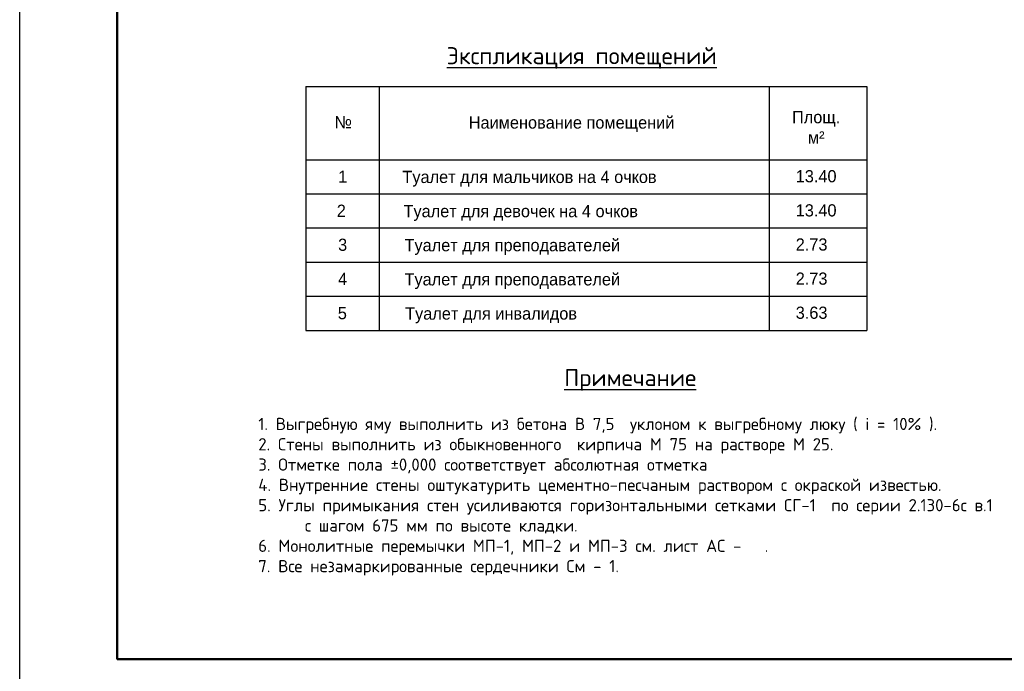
# Model space of a CAD drawing. Header units: millimetres. Extents: x 276090 to 4504742, y 101177 to 478412.
# Tile 23 of 43: x 286610 to 306793, y 220227 to 233595. Entities that reach past the tile are written whole.
import ezdxf

# ---------------------------------------------------------------- set-up
doc = ezdxf.new("R2010")
doc.units = ezdxf.units.MM
doc.header["$LTSCALE"] = 8
doc.styles.add('V@ler@Live', font='isocpeui.ttf', dxfattribs={"height": 250})

msp = doc.modelspace()

# ---------------------------------------------------------------- linework, layer by layer
for p, q in [((292476.195, 232221.927), (292476.195, 227221.927)), ((292476.195, 232221.927), (303976.195, 232221.927)), ((293976.195, 232221.927), (293976.195, 227221.927)), ((301976.195, 232221.927), (301976.195, 227221.927)), ((303976.195, 232221.927), (303976.195, 227221.927)), ((292476.195, 230721.927), (303976.195, 230721.927)), ((292476.195, 230021.927), (303976.195, 230021.927)), ((292476.195, 229321.927), (303976.195, 229321.927)), ((292476.195, 228621.927), (303976.195, 228621.927)), ((292476.195, 227921.927), (303976.195, 227921.927)), ((292476.195, 227221.927), (303976.195, 227221.927))]:
    msp.add_line(p, q)
at = {"lineweight": -3}
msp.add_lwpolyline([(286610.446, 219976.856), (286610.446, 249676.856), (328610.446, 249676.856), (328610.446, 219976.856)], close=True, dxfattribs=at)
at = {"lineweight": 50}
msp.add_lwpolyline([(328110.446, 220476.856), (288610.446, 220476.856), (288610.446, 249176.856), (328110.446, 249176.856), (328110.446, 220476.856)], dxfattribs=at)

# ---------------------------------------------------------------- texts
at = {"attachment_point": 1, "style": 'V@ler@Live'}
for s, insert, char_height, width in [('\\A1;\\pi7452.8909;{\\fISOCPEUR|b0|i0|c204|p34;\\P\\pi3182.95087;\\A0;\\fISOCPEUR|b1|i0|c204|p34;\\LИнженерно-геологические условия участка:\\fISOCPEUR|b0|i0|c204|p34;\\l\\P\\pi0;^I\\PВокруг здания выполнить бетонную отмостку шириной 0.70 метр.\\PПринимается мероприятия по противопросадочности для грунтов I-типа  согласно КМК 2.01.09-97; КМК 2.02.01-98.\\PОснованием для фундаментов служат - Лессовидные суглинки, коричневого цвета, твёрдые, просадочные, залегающие ниже УПВ. \\PВскрытая мощность грунтов элемента составляет 3.10 метр.  \\P\\pl354.999;Сейсмичность района - 7 баллов\\PСейсмичность площадка - 8 баллов\\PТип грунтовых условии по просадочности - I\\PКатегория грунтов по сейсмическим свойствам - III\\PПлотность грунта - 1,62 т/м³\\PПлотность сухого грунта - 1,47 т/м³\\PУдельное сцепление - 6,0 кПа\\PУгол внутреннего трения - 23°\\P\\pi530.001;Подземные воды в период изысканий (октябрь 2024 г) вскрыты на глубинах 3.40 метр, от поверхности земли. \\PНа расчётный максимум подземные воды следует ожидать на 0.5 метр, выше замеренных, т.е., на глубине 2.90 метр от поверхности земли.\\P\\pi0,l0;\\C0;В соответствии с приложением 1 КМК 2.01.03-96 с учетом изменения № 1 сейсмичность района – 7 баллов с повторяемостью землетрясений 1 раз в 100 лет (н.п Кумкургон). }', (291413.403, 267696.086), 300, 14905.78179), ('\\pi-0.5675,l0.5675,t0.5675;{\\fISOCPEUR|b0|i0|c238|p34;                        \\fISOCPEUR|b1|i0|c238|p34;\\H1.4x;           \\fISOCPEUR|b1|i0|c204|p34;\\LПримечание\\P\\fISOCPEUR|b0|i0|c238|p34;\\H0.71429x;\\l\\P1. \\fISOCPEUR|b0|i0|c204|p34;Выгребную яму выполнить из бетона В \\fISOCPEUR|b0|i0|c238|p34;7,5 \\fISOCPEUR|b0|i0|c204|p34; уклоном к выгребному люку \\fISOCPEUR|b0|i0|c238|p34;( i\\fISOCPEUR|b0|i0|c204|p34; \\fISOCPEUR|b0|i0|c238|p34;=\\fISOCPEUR|b0|i0|c204|p34; 10\\fISOCPEUR|b0|i0|c238|p34;% ).\\P2. \\fISOCPEUR|b0|i0|c204|p34;Стены выполнить из обыкновенного  кирпича М \\fISOCPEUR|b0|i0|c238|p34;75 \\fISOCPEUR|b0|i0|c204|p34;на растворе М \\fISOCPEUR|b0|i0|c238|p34;25.\\P3. \\fISOCPEUR|b0|i0|c204|p34;Отметке пола \\fISOCPEUR|b0|i0|c238|p34;±0,000 \\fISOCPEUR|b0|i0|c204|p34;соответствует абсолютная отметка\\P\\fISOCPEUR|b0|i0|c238|p34;4. \\fISOCPEUR|b0|i0|c204|p34;Внутренние стены оштукатурить цементно\\fISOCPEUR|b0|i0|c238|p34;-\\fISOCPEUR|b0|i0|c204|p34;песчаным раствором с\\fISOCPEUR|b0|i0|c238|p34; \\fISOCPEUR|b0|i0|c204|p34;окраской известью\\fISOCPEUR|b0|i0|c238|p34;.\\P5. \\fISOCPEUR|b0|i0|c204|p34;Углы примыкания стен усиливаются горизонтальными сетками СГ\\fISOCPEUR|b0|i0|c238|p34;-1  \\fISOCPEUR|b0|i0|c204|p34;по серии \\fISOCPEUR|b0|i0|c238|p34;2.130-6\\fISOCPEUR|b0|i0|c204|p34;с в\\fISOCPEUR|b0|i0|c238|p34;.1 \\P      \\fISOCPEUR|b0|i0|c204|p34;с шагом 675\\fISOCPEUR|b0|i0|c238|p34; \\fISOCPEUR|b0|i0|c204|p34;мм по высоте кладки\\fISOCPEUR|b0|i0|c238|p34;.\\P\\pi0,l0,tz;6. \\fISOCPEUR|b0|i0|c204|p34;Монолитные перемычки МП\\fISOCPEUR|b0|i0|c238|p34;-1, \\fISOCPEUR|b0|i0|c204|p34;МП\\fISOCPEUR|b0|i0|c238|p34;-2 \\fISOCPEUR|b0|i0|c204|p34;и МП\\fISOCPEUR|b0|i0|c238|p34;-3 \\fISOCPEUR|b0|i0|c204|p34;см\\fISOCPEUR|b0|i0|c238|p34;. \\fISOCPEUR|b0|i0|c204|p34;лист АС \\fISOCPEUR|b0|i0|c238|p34;-   . \\P7. \\fISOCPEUR|b0|i0|c204|p34;Все незамаркированные сердечники См \\fISOCPEUR|b0|i0|c238|p34;- 1.}', (291500.869, 226426.998), 250, 15249.63585)]:
    msp.add_mtext(s, dxfattribs=dict(at, insert=insert, char_height=char_height, width=width))
at = {"lineweight": -3, "insert": (295363.078, 233030.62), "char_height": 350, "width": 6145.1959, "attachment_point": 1, "style": 'V@ler@Live'}
msp.add_mtext('{\\fISOCPEUR|b1|i0|c204|p34;\\LЭкспликация помещений}', dxfattribs=at)
at = {"char_height": 250}
for s, insert, width, attachment_point in [('Площ.\\Pм²', (302936.877, 231720.76), 971.54077, 2), ('№', (293063.402, 231616.014), 243.57401, 1), ('Наименование помещений', (295814.748, 231610.125), 4508.26441, 1), ('1', (293140.296, 230499.497), 196.05564, 1), ('Туалет для мальчиков на 4{\\fTimes New Roman|b0|i0|c238|p18; }очков', (294455.03, 230494.25), 7572.41668, 1), ('13.40', (302517.261, 230508.109), 660.31895, 1), ('2', (293110.166, 229800.128), 334.34704, 1), ('Туалет для девочек на 4{\\fTimes New Roman|b0|i0|c238|p18; }очков', (294477.641, 229792.202), 5838.50039, 1), ('13.40', (302517.261, 229808.109), 660.31895, 1), ('3', (293137.699, 229102.605), 176.29972, 1), ('Туалет для преподавателей', (294498.267, 229093.707), 5475.80621, 1), ('2.73', (302517.261, 229108.109), 660.31895, 1), ('4', (293137.699, 228402.605), 176.29972, 1), ('Туалет для преподавателей', (294498.267, 228393.707), 5475.80621, 1), ('2.73', (302517.261, 228408.109), 660.31895, 1), ('5', (293131.132, 227699.717), 146.66515, 1), ('Туалет для инвалидов', (294510.873, 227692.149), 4900.75715, 1), ('3.63', (302517.261, 227708.109), 660.31895, 1)]:
    msp.add_mtext(s, dxfattribs=dict(at, insert=insert, width=width, attachment_point=attachment_point))

doc.saveas('drawing.dxf')
